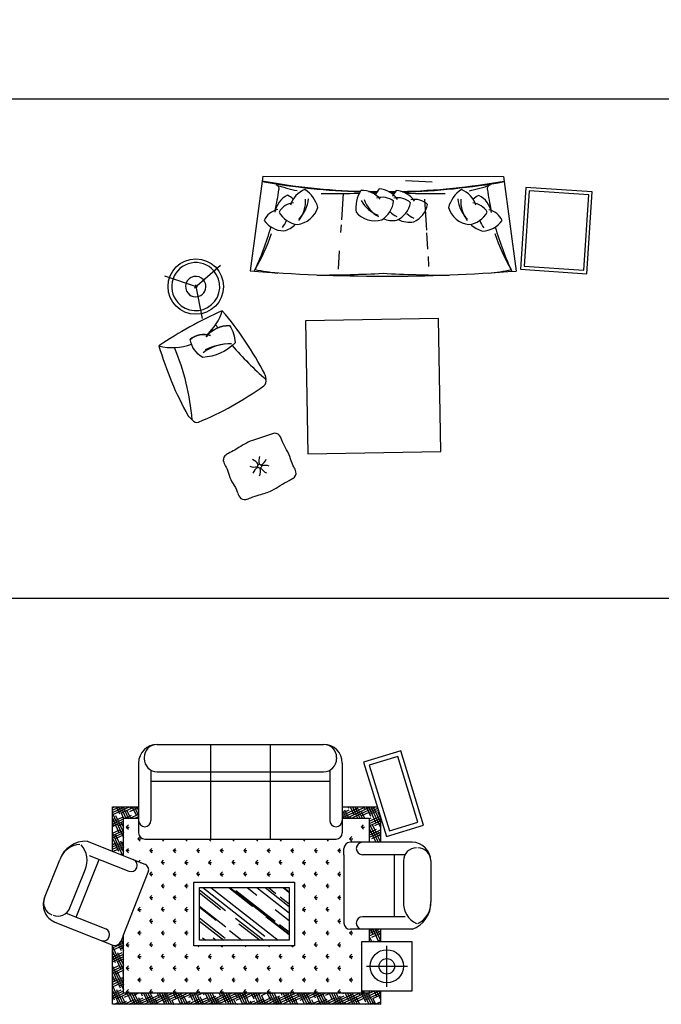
# Model space of a CAD drawing. Header units: millimetres. Extents: x -30782 to 40110, y 35885 to 73818.
# Tile 79 of 166: x 5437 to 11224, y 46208 to 55090. Entities that reach past the tile are written whole.
import ezdxf

# ---------------------------------------------------------------- set-up
doc = ezdxf.new("R2010")
doc.units = ezdxf.units.MM
doc.layers.add('www.cad-blocks.net', color=7, linetype='Continuous')

# ---------------------------------------------------------------- blocks, each defined once
blk = doc.blocks.new('A$C0782773B')
for p, q in [((1027.2, 2344.2), (2528, 2344.2)), ((1508.8, 2344.2), (1508.8, 1489.7)), ((2046.4, 2344.2), (2046.4, 1489.7)), ((909.6, 2226.6), (909.6, 2215.4)), ((2645.6, 2226.6), (2645.6, 2215.4)), ((859.2, 2176.2), (859.2, 1545.7)), ((2696, 2176.2), (2696, 1545.7)), ((971.2, 2111.9), (971.2, 1657.7)), ((1027.2, 2097.8), (2528, 2097.8)), ((2584, 2111.9), (2584, 1657.7)), ((971.2, 2013.8), (2584, 2013.8)), ((395.3, 1470.7), (915.7, 1263.8)), ((915.2, 1489.7), (2640, 1489.7)), ((3326.7, 1461.7), (2766.7, 1461.7)), ((413.6, 1342.9), (770.2, 1201.1)), ((2710.7, 1349.7), (2710.7, 1405.7)), ((2710.7, 1349.7), (2710.7, 733.3)), ((3262.5, 1349.7), (2878.7, 1349.7)), ((3164.3, 1349.7), (3164.3, 789.3)), ((11.5, 960), (148, 1303.4)), ((297.8, 785.9), (504.9, 1306.6)), ((3248.3, 1293.7), (3248.3, 924.1)), ((3494.7, 1293.7), (3494.7, 924.1)), ((240.4, 868.9), (377, 1212.4)), ((719.3, 618.3), (947, 1191)), ((206.6, 822.1), (563.2, 680.3)), ((105.5, 741.8), (625.9, 534.9)), ((3262.5, 789.3), (2878.7, 789.3)), ((3326.7, 677.3), (2766.7, 677.3)), ((719.3, 618.3), (698.6, 566.2)), ((2873.3, 567.7), (3323.3, 567.7)), ((2873.3, 117.7), (2873.3, 567.7)), ((3323.3, 567.7), (3323.3, 117.7)), ((3098.3, 156.5), (3098.3, 526.4)), ((2914.5, 342.7), (3284.1, 342.7)), ((3323.3, 117.7), (2873.3, 117.7))]:
    blk.add_line(p, q)
at = {"linetype": 'Continuous'}
for p, q in [((3223.5, 2286.1), (2888.9, 2183.3)), ((3197, 2236.1), (2938.9, 2156.8)), ((3379.1, 1643.5), (3197, 2236.1)), ((3429.1, 1617), (3223.5, 2286.1)), ((2888.9, 2183.3), (3094.6, 1514.2)), ((2938.9, 2156.8), (3121.1, 1564.2)), ((622.9, 1770.7), (643.4, 1780.2)), ((622.9, 1750), (687.8, 1780.2)), ((622.9, 1729.3), (732.1, 1780.2)), ((622.9, 1380.2), (622.9, 1780.2)), ((622.9, 1780.2), (859.2, 1780.2)), ((627.3, 1710.7), (776.5, 1780.2)), ((636.3, 1780.2), (637.5, 1777.5)), ((657, 1780.2), (686.2, 1717.5)), ((677.6, 1780.2), (724.3, 1680.2)), ((698.3, 1780.2), (745, 1680.2)), ((703.2, 1725.4), (820.8, 1780.2)), ((719, 1780.2), (765.7, 1680.2)), ((779.1, 1740.1), (859.2, 1777.4)), ((781.1, 1780.2), (788.2, 1765)), ((801.8, 1780.2), (836.9, 1705)), ((822.5, 1780.2), (859.2, 1701.5)), ((843.2, 1780.2), (859.2, 1745.8)), ((2696, 1682.3), (2906.1, 1780.2)), ((2696, 1780.2), (3012.8, 1780.2)), ((2736, 1680.2), (2950.4, 1780.2)), ((2746.5, 1780.2), (2751.2, 1770.1)), ((2767.2, 1780.2), (2799.9, 1710.1)), ((2787.9, 1780.2), (2834.5, 1680.2)), ((2790.8, 1685.1), (2994.8, 1780.2)), ((2808.5, 1780.2), (2855.2, 1680.2)), ((2829.2, 1780.2), (2875.9, 1680.2)), ((2891.3, 1780.2), (2901.9, 1757.6)), ((2912, 1780.2), (2950.5, 1697.6)), ((2932.7, 1780.2), (2999.2, 1637.5)), ((2953.4, 1780.2), (3039.7, 1595.1)), ((2974, 1780.2), (3039.7, 1639.5)), ((622.9, 1720.3), (722.9, 1505.8)), ((622.9, 1646.6), (719.1, 1691.4)), ((652.2, 1701.6), (722.9, 1550.2)), ((739.5, 1680.2), (795, 1706.1)), ((754.2, 1749.2), (786.3, 1680.2)), ((783.9, 1680.2), (859.2, 1715.4)), ((802.9, 1689.1), (807, 1680.2)), ((828.2, 1680.2), (859.2, 1694.7)), ((855, 1754.8), (859.2, 1756.8)), ((2696, 1703), (2835, 1767.8)), ((2696, 1755.4), (2731, 1680.2)), ((2696, 1723.7), (2759.1, 1753.1)), ((2696, 1711), (2710.4, 1680.2)), ((2717.2, 1754.3), (2751.7, 1680.2)), ((2765.9, 1694.2), (2772.4, 1680.2)), ((2866.7, 1699.8), (3016.1, 1769.5)), ((2867.9, 1741.8), (2896.6, 1680.2)), ((2939.7, 1651.1), (3034.4, 1695.3)), ((2942.6, 1714.5), (3021.7, 1751.4)), ((3018.5, 1729.2), (3027.2, 1733.3)), ((3018.5, 1729.2), (3039.7, 1683.9)), ((3039.7, 1692.8), (3039.7, 1461.7)), ((622.9, 1667.2), (643.2, 1676.7)), ((622.9, 1675.9), (681.6, 1549.8)), ((622.9, 1625.9), (722.9, 1672.5)), ((622.9, 1605.2), (722.9, 1651.8)), ((622.9, 1631.5), (633, 1609.9)), ((674.9, 1608.7), (722.9, 1631.1)), ((700.9, 1641.6), (722.9, 1594.5)), ((722.9, 1340.4), (722.9, 1680.2)), ((722.9, 1680.2), (859.2, 1680.2)), ((747.4, 1598.5), (767.3, 1618.4)), ((2696, 1680.2), (2939.7, 1680.2)), ((2868.8, 1598.5), (2888.7, 1618.4)), ((2916.6, 1681.7), (2917.2, 1680.2)), ((2939.7, 1671.8), (2958.5, 1680.6)), ((2939.7, 1680.2), (2939.7, 1461.7)), ((2939.7, 1630.4), (3039.7, 1677.1)), ((2939.7, 1609.7), (3039.7, 1656.4)), ((2939.7, 1632.1), (3019.1, 1461.7)), ((2965.3, 1621.7), (3039.7, 1462)), ((2990.2, 1612.6), (3039.7, 1635.7)), ((3094.6, 1514.2), (3429.1, 1617)), ((3121.1, 1564.2), (3379.1, 1643.5)), ((622.9, 1543.1), (690.7, 1574.7)), ((622.9, 1522.4), (722.9, 1569.1)), ((622.9, 1501.7), (722.9, 1548.4)), ((622.9, 1542.8), (715.9, 1343.2)), ((646.5, 1492.1), (722.9, 1527.7)), ((647.7, 1534), (722.9, 1372.7)), ((747.4, 1598.5), (775.6, 1598.5)), ((747.4, 1598.5), (767.3, 1578.6)), ((853.5, 1492.5), (871.6, 1510.6)), ((2762.7, 1492.5), (2782.6, 1512.3)), ((2868.8, 1598.5), (2896.9, 1598.5)), ((2868.8, 1598.5), (2888.7, 1578.6)), ((2939.7, 1587.7), (2994.7, 1469.9)), ((2939.7, 1547.7), (3006, 1578.6)), ((2939.7, 1527), (3039.7, 1573.6)), ((2939.7, 1506.3), (3039.7, 1552.9)), ((2939.7, 1543.4), (2946, 1529.9)), ((2961.8, 1495.9), (3039.7, 1532.2)), ((3013.9, 1561.6), (3039.7, 1506.4)), ((3037.7, 1510.6), (3039.7, 1511.5)), ((622.9, 1498.4), (677.1, 1382.2)), ((622.9, 1419), (722.9, 1465.6)), ((622.9, 1439.7), (662.4, 1458.1)), ((622.9, 1454.1), (628.4, 1442.2)), ((622.9, 1398.3), (722.9, 1444.9)), ((625.9, 1379), (722.9, 1424.2)), ((696.4, 1473.9), (722.9, 1417.1)), ((722.4, 1506.8), (722.9, 1507)), ((853.5, 1492.5), (881.6, 1492.5)), ((853.5, 1492.5), (873.4, 1472.6)), ((1068.4, 1489.7), (1085.5, 1472.6)), ((1280.5, 1489.7), (1297.7, 1472.6)), ((1492.7, 1489.7), (1509.8, 1472.6)), ((1704.8, 1489.7), (1721.9, 1472.6)), ((1916.9, 1489.7), (1934.1, 1472.6)), ((2129.1, 1489.7), (2146.2, 1472.6)), ((2341.2, 1489.7), (2358.3, 1472.6)), ((2553.3, 1489.7), (2570.5, 1472.6)), ((2762.7, 1492.5), (2790.8, 1492.5)), ((2762.7, 1492.5), (2782.6, 1472.6)), ((2977.2, 1461.7), (2977.7, 1461.9)), ((3021.6, 1461.7), (3039.7, 1470.2)), ((694.1, 1390.1), (722.9, 1403.5)), ((697.7, 1350.4), (709.9, 1356.1)), ((721.7, 1340.9), (722.9, 1341.5)), ((747.4, 1386.4), (767.3, 1406.3)), ((747.4, 1386.4), (775.6, 1386.4)), ((747.4, 1386.4), (767.3, 1366.5)), ((959.6, 1386.4), (979.5, 1406.3)), ((959.6, 1386.4), (987.7, 1386.4)), ((959.6, 1386.4), (979.5, 1366.5)), ((1171.7, 1386.4), (1191.6, 1406.3)), ((1171.7, 1386.4), (1199.8, 1386.4)), ((1171.7, 1386.4), (1191.6, 1366.5)), ((1383.8, 1386.4), (1403.7, 1406.3)), ((1383.8, 1386.4), (1412, 1386.4)), ((1383.8, 1386.4), (1403.7, 1366.5)), ((1596, 1386.4), (1615.9, 1406.3)), ((1596, 1386.4), (1624.1, 1386.4)), ((1596, 1386.4), (1615.9, 1366.5)), ((1808.1, 1386.4), (1828, 1406.3)), ((1808.1, 1386.4), (1836.2, 1386.4)), ((1808.1, 1386.4), (1828, 1366.5)), ((2020.2, 1386.4), (2040.1, 1406.3)), ((2020.2, 1386.4), (2048.4, 1386.4)), ((2020.2, 1386.4), (2040.1, 1366.5)), ((2232.4, 1386.4), (2252.3, 1406.3)), ((2232.4, 1386.4), (2260.5, 1386.4)), ((2232.4, 1386.4), (2252.3, 1366.5)), ((2444.5, 1386.4), (2464.4, 1406.3)), ((2444.5, 1386.4), (2472.6, 1386.4)), ((2444.5, 1386.4), (2464.4, 1366.5)), ((2656.6, 1386.4), (2676.5, 1406.3)), ((2656.6, 1386.4), (2684.8, 1386.4)), ((2656.6, 1386.4), (2676.5, 1366.5)), ((859.4, 1286.2), (873.4, 1300.2)), ((874.1, 1280.3), (881.6, 1280.3)), ((1065.6, 1280.3), (1085.5, 1300.2)), ((1065.6, 1280.3), (1093.8, 1280.3)), ((1065.6, 1280.3), (1085.5, 1260.4)), ((1277.8, 1280.3), (1297.7, 1300.2)), ((1277.8, 1280.3), (1305.9, 1280.3)), ((1277.8, 1280.3), (1297.7, 1260.4)), ((1489.9, 1280.3), (1509.8, 1300.2)), ((1489.9, 1280.3), (1518, 1280.3)), ((1489.9, 1280.3), (1509.8, 1260.4)), ((1702, 1280.3), (1721.9, 1300.2)), ((1702, 1280.3), (1730.2, 1280.3)), ((1702, 1280.3), (1721.9, 1260.4)), ((1914.2, 1280.3), (1934.1, 1300.2)), ((1914.2, 1280.3), (1942.3, 1280.3)), ((1914.2, 1280.3), (1934.1, 1260.4)), ((2126.3, 1280.3), (2146.2, 1300.2)), ((2126.3, 1280.3), (2154.4, 1280.3)), ((2126.3, 1280.3), (2146.2, 1260.4)), ((2338.4, 1280.3), (2358.3, 1300.2)), ((2338.4, 1280.3), (2366.6, 1280.3)), ((2338.4, 1280.3), (2358.3, 1260.4)), ((2550.6, 1280.3), (2570.5, 1300.2)), ((2550.6, 1280.3), (2578.7, 1280.3)), ((2550.6, 1280.3), (2570.5, 1260.4)), ((959.6, 1174.3), (979.5, 1194.1)), ((959.6, 1174.3), (987.7, 1174.3)), ((959.6, 1174.3), (979.5, 1154.4)), ((1171.7, 1174.3), (1191.6, 1194.1)), ((1171.7, 1174.3), (1199.8, 1174.3)), ((1171.7, 1174.3), (1191.6, 1154.4)), ((1383.8, 1174.3), (1403.7, 1194.1)), ((1383.8, 1174.3), (1412, 1174.3)), ((1383.8, 1174.3), (1403.7, 1154.4)), ((1596, 1174.3), (1615.9, 1194.1)), ((1596, 1174.3), (1624.1, 1174.3)), ((1596, 1174.3), (1615.9, 1154.4)), ((1808.1, 1174.3), (1828, 1194.1)), ((1808.1, 1174.3), (1836.2, 1174.3)), ((1808.1, 1174.3), (1828, 1154.4)), ((2020.2, 1174.3), (2040.1, 1194.1)), ((2020.2, 1174.3), (2048.4, 1174.3)), ((2020.2, 1174.3), (2040.1, 1154.4)), ((2232.4, 1174.3), (2252.3, 1194.1)), ((2232.4, 1174.3), (2260.5, 1174.3)), ((2232.4, 1174.3), (2252.3, 1154.4)), ((2444.5, 1174.3), (2464.4, 1194.1)), ((2444.5, 1174.3), (2472.6, 1174.3)), ((2444.5, 1174.3), (2464.4, 1154.4)), ((2656.6, 1174.3), (2676.5, 1194.1)), ((2656.6, 1174.3), (2684.8, 1174.3)), ((2656.6, 1174.3), (2676.5, 1154.4)), ((1065.6, 1068.2), (1085.5, 1088.1)), ((1065.6, 1068.2), (1093.8, 1068.2)), ((1065.6, 1068.2), (1085.5, 1048.3)), ((1277.8, 1068.2), (1297.7, 1088.1)), ((1277.8, 1068.2), (1305.9, 1068.2)), ((1277.8, 1068.2), (1297.7, 1048.3)), ((1358.2, 528.2), (1358.2, 1102.6)), ((1358.2, 1102.6), (2266.7, 1102.6)), ((2266.7, 1102.6), (2266.7, 528.2)), ((2338.4, 1068.2), (2358.3, 1088.1)), ((2338.4, 1068.2), (2366.6, 1068.2)), ((2338.4, 1068.2), (2358.3, 1048.3)), ((2550.6, 1068.2), (2570.5, 1088.1)), ((2550.6, 1068.2), (2578.7, 1068.2)), ((2550.6, 1068.2), (2570.5, 1048.3)), ((959.6, 962.1), (979.5, 982)), ((1171.7, 962.1), (1191.6, 982)), ((1408.2, 578.2), (1408.2, 1052.6)), ((1408.2, 1052.6), (2216.7, 1052.6)), ((1408.2, 1031.9), (1644.7, 847.1)), ((1408.2, 1005.3), (1598.7, 856.4)), ((1437.7, 1052.6), (1999.3, 613.9)), ((1510.8, 1052.6), (2118.1, 578.2)), ((1674, 1052.6), (1887.9, 885.5)), ((1681.3, 1052.6), (2216.7, 634.3)), ((1738, 1027.4), (2092.6, 750.4)), ((1837.3, 1052.6), (1926.1, 983.2)), ((1925, 1052.6), (2216.7, 824.7)), ((2000.5, 1052.6), (2216.7, 883.7)), ((2029.7, 1052.6), (2097.2, 999.9)), ((2163.7, 1052.6), (2215.4, 1012.3)), ((2168.6, 1052.6), (2216.7, 1015)), ((2216.7, 1052.6), (2216.7, 578.2)), ((2444.5, 962.1), (2464.4, 982)), ((2656.6, 962.1), (2676.5, 982)), ((959.6, 962.1), (987.7, 962.1)), ((959.6, 962.1), (979.5, 942.2)), ((1171.7, 962.1), (1199.8, 962.1)), ((1171.7, 962.1), (1191.6, 942.2)), ((2136.2, 969.5), (2216.7, 906.5)), ((2444.5, 962.1), (2472.6, 962.1)), ((2444.5, 962.1), (2464.4, 942.2)), ((2656.6, 962.1), (2684.8, 962.1)), ((2656.6, 962.1), (2676.5, 942.2)), ((853.5, 856.1), (873.4, 876)), ((853.5, 856.1), (881.6, 856.1)), ((853.5, 856.1), (873.4, 836.2)), ((1065.6, 856.1), (1085.5, 876)), ((1065.6, 856.1), (1093.8, 856.1)), ((1065.6, 856.1), (1085.5, 836.2)), ((1277.8, 856.1), (1297.7, 876)), ((1277.8, 856.1), (1305.9, 856.1)), ((1277.8, 856.1), (1297.7, 836.2)), ((1408.2, 885.3), (1646.9, 698.8)), ((1408.2, 877.7), (1560.4, 758.8)), ((2091.6, 853.9), (2216.7, 756.2)), ((2338.4, 856.1), (2358.3, 876)), ((2338.4, 856.1), (2366.6, 856.1)), ((2338.4, 856.1), (2358.3, 836.2)), ((2550.6, 856.1), (2570.5, 876)), ((2550.6, 856.1), (2578.7, 856.1)), ((2550.6, 856.1), (2570.5, 836.2)), ((764.8, 732.7), (767.3, 730.1)), ((771.7, 750), (775.6, 750)), ((959.6, 750), (979.5, 769.9)), ((959.6, 750), (987.7, 750)), ((959.6, 750), (979.5, 730.1)), ((1171.7, 750), (1191.6, 769.9)), ((1171.7, 750), (1199.8, 750)), ((1171.7, 750), (1191.6, 730.1)), ((1408.2, 778.7), (1640.1, 597.6)), ((1408.2, 750.2), (1628.4, 578.2)), ((1733.4, 777.9), (1989, 578.2)), ((1764.2, 727.1), (1954.8, 578.2)), ((2006.1, 793.2), (2216.7, 628.6)), ((2131.6, 719.9), (2216.7, 653.4)), ((2444.5, 750), (2464.4, 769.9)), ((2444.5, 750), (2472.6, 750)), ((2444.5, 750), (2464.4, 730.1)), ((2656.6, 750), (2676.5, 769.9)), ((2656.6, 750), (2684.8, 750)), ((2656.6, 750), (2676.5, 730.1)), ((722.9, 100), (722.9, 627.2)), ((853.5, 643.9), (873.4, 663.8)), ((853.5, 643.9), (881.6, 643.9)), ((853.5, 643.9), (873.4, 624)), ((1065.6, 643.9), (1085.5, 663.8)), ((1065.6, 643.9), (1093.8, 643.9)), ((1065.6, 643.9), (1085.5, 624)), ((1277.8, 643.9), (1297.7, 663.8)), ((1277.8, 643.9), (1305.9, 643.9)), ((1277.8, 643.9), (1297.7, 624)), ((1678.6, 666.4), (1791.6, 578.2)), ((2338.4, 643.9), (2358.3, 663.8)), ((2338.4, 643.9), (2366.6, 643.9)), ((2338.4, 643.9), (2358.3, 624)), ((2550.6, 643.9), (2570.5, 663.8)), ((2550.6, 643.9), (2578.7, 643.9)), ((2550.6, 643.9), (2570.5, 624)), ((2762.7, 643.9), (2782.6, 663.8)), ((2762.7, 643.9), (2790.8, 643.9)), ((2762.7, 643.9), (2782.6, 624)), ((2939.7, 658.1), (2981, 677.3)), ((2939.7, 637.4), (3025.4, 677.3)), ((2939.7, 677.3), (2939.7, 567.7)), ((2939.7, 616.7), (3039.7, 663.3)), ((2950.4, 677.3), (2971.8, 631.6)), ((2962.7, 606.7), (3039.7, 642.6)), ((2971.1, 677.3), (3020.4, 571.6)), ((2991.8, 677.3), (3039.7, 574.7)), ((3012.5, 677.3), (3039.7, 619.1)), ((3038.6, 621.4), (3039.7, 621.9)), ((3039.7, 677.3), (3039.7, 567.7)), ((622.9, 508.7), (722.9, 555.3)), ((622.9, 0), (622.9, 536.1)), ((622.9, 488), (722.9, 534.6)), ((622.9, 529.4), (630.9, 533.1)), ((676.8, 539.8), (702.9, 483.9)), ((691.3, 553.2), (722.9, 485.4)), ((697.8, 564.3), (722.9, 576)), ((701.9, 574.6), (722.9, 529.8)), ((722.1, 575.7), (722.9, 574.1)), ((747.4, 537.9), (767.3, 557.8)), ((747.4, 537.9), (775.6, 537.9)), ((747.4, 537.9), (767.3, 518)), ((959.6, 537.9), (979.5, 557.8)), ((959.6, 537.9), (987.7, 537.9)), ((959.6, 537.9), (979.5, 518)), ((1171.7, 537.9), (1191.6, 557.8)), ((1171.7, 537.9), (1199.8, 537.9)), ((1171.7, 537.9), (1191.6, 518)), ((2216.7, 578.2), (1408.2, 578.2)), ((1436.7, 600.4), (1465.1, 578.2)), ((1530.9, 599.1), (1557.7, 578.2)), ((2444.5, 537.9), (2464.4, 557.8)), ((2444.5, 537.9), (2472.6, 537.9)), ((2444.5, 537.9), (2464.4, 518)), ((2656.6, 537.9), (2676.5, 557.8)), ((2656.6, 537.9), (2684.8, 537.9)), ((2656.6, 537.9), (2676.5, 518)), ((2868.8, 537.9), (2873.3, 542.4)), ((2868.8, 537.9), (2873.3, 537.9)), ((2868.8, 537.9), (2873.3, 533.3)), ((2939.7, 611.7), (2960.2, 567.7)), ((2967.7, 567.7), (2978.5, 572.7)), ((3012, 567.7), (3039.7, 580.6)), ((622.9, 522.4), (722.9, 307.9)), ((622.9, 478), (698.3, 316.3)), ((622.9, 425.9), (710.8, 466.9)), ((622.9, 446.6), (634.9, 452.2)), ((622.9, 405.3), (722.9, 451.9)), ((668.9, 468.1), (722.9, 352.3)), ((694.9, 500.9), (722.9, 513.9)), ((853.5, 431.8), (873.4, 451.7)), ((1065.6, 431.8), (1085.5, 451.7)), ((1277.8, 431.8), (1297.7, 451.7)), ((2266.7, 528.2), (1358.2, 528.2)), ((1393.5, 528.2), (1403.7, 518)), ((1489.9, 431.8), (1509.8, 451.7)), ((1605.7, 528.2), (1615.9, 518)), ((1702, 431.8), (1721.9, 451.7)), ((1817.8, 528.2), (1828, 518)), ((1914.2, 431.8), (1934.1, 451.7)), ((2029.9, 528.2), (2040.1, 518)), ((2126.3, 431.8), (2146.2, 451.7)), ((2242.1, 528.2), (2252.3, 518)), ((2338.4, 431.8), (2358.3, 451.7)), ((2550.6, 431.8), (2570.5, 451.7)), ((2762.7, 431.8), (2782.6, 451.7)), ((622.9, 433.6), (649.6, 376.3)), ((622.9, 384.6), (722.9, 431.2)), ((666.6, 384.3), (722.9, 410.5)), ((717.6, 408), (722.9, 396.7)), ((853.5, 431.8), (881.6, 431.8)), ((853.5, 431.8), (873.4, 411.9)), ((1065.6, 431.8), (1093.8, 431.8)), ((1065.6, 431.8), (1085.5, 411.9)), ((1277.8, 431.8), (1305.9, 431.8)), ((1277.8, 431.8), (1297.7, 411.9)), ((1489.9, 431.8), (1518, 431.8)), ((1489.9, 431.8), (1509.8, 411.9)), ((1702, 431.8), (1730.2, 431.8)), ((1702, 431.8), (1721.9, 411.9)), ((1914.2, 431.8), (1942.3, 431.8)), ((1914.2, 431.8), (1934.1, 411.9)), ((2126.3, 431.8), (2154.4, 431.8)), ((2126.3, 431.8), (2146.2, 411.9)), ((2338.4, 431.8), (2366.6, 431.8)), ((2338.4, 431.8), (2358.3, 411.9)), ((2550.6, 431.8), (2578.7, 431.8)), ((2550.6, 431.8), (2570.5, 411.9)), ((2762.7, 431.8), (2790.8, 431.8)), ((2762.7, 431.8), (2782.6, 411.9)), ((622.9, 322.5), (682.4, 350.3)), ((622.9, 301.8), (722.9, 348.4)), ((622.9, 344.9), (722.9, 130.5)), ((622.9, 281.1), (722.9, 327.8)), ((622.9, 300.5), (693.7, 148.6)), ((638.2, 267.6), (722.9, 307.1)), ((664.3, 300.4), (722.9, 174.8)), ((714.1, 282.3), (722.9, 286.4)), ((747.4, 325.7), (767.3, 345.6)), ((747.4, 325.7), (775.6, 325.7)), ((747.4, 325.7), (767.3, 305.8)), ((959.6, 325.7), (979.5, 345.6)), ((959.6, 325.7), (987.7, 325.7)), ((959.6, 325.7), (979.5, 305.8)), ((1171.7, 325.7), (1191.6, 345.6)), ((1171.7, 325.7), (1199.8, 325.7)), ((1171.7, 325.7), (1191.6, 305.8)), ((1383.8, 325.7), (1403.7, 345.6)), ((1383.8, 325.7), (1412, 325.7)), ((1383.8, 325.7), (1403.7, 305.8)), ((1596, 325.7), (1615.9, 345.6)), ((1596, 325.7), (1624.1, 325.7)), ((1596, 325.7), (1615.9, 305.8)), ((1808.1, 325.7), (1828, 345.6)), ((1808.1, 325.7), (1836.2, 325.7)), ((1808.1, 325.7), (1828, 305.8)), ((2020.2, 325.7), (2040.1, 345.6)), ((2020.2, 325.7), (2048.4, 325.7)), ((2020.2, 325.7), (2040.1, 305.8)), ((2232.4, 325.7), (2252.3, 345.6)), ((2232.4, 325.7), (2260.5, 325.7)), ((2232.4, 325.7), (2252.3, 305.8)), ((2444.5, 325.7), (2464.4, 345.6)), ((2444.5, 325.7), (2472.6, 325.7)), ((2444.5, 325.7), (2464.4, 305.8)), ((2656.6, 325.7), (2676.5, 345.6)), ((2656.6, 325.7), (2684.8, 325.7)), ((2656.6, 325.7), (2676.5, 305.8)), ((2868.8, 325.7), (2873.3, 330.3)), ((2868.8, 325.7), (2873.3, 325.7)), ((2868.8, 325.7), (2873.3, 321.2)), ((622.9, 256.2), (645, 208.7)), ((622.9, 198.4), (722.9, 245)), ((622.9, 219.1), (654.1, 233.6)), ((622.9, 177.7), (722.9, 224.3)), ((622.9, 157), (722.9, 203.6)), ((685.8, 165.6), (722.9, 182.9)), ((713, 240.4), (722.9, 219.2)), ((853.5, 219.7), (873.4, 239.6)), ((853.5, 219.7), (881.6, 219.7)), ((853.5, 219.7), (873.4, 199.8)), ((1065.6, 219.7), (1085.5, 239.6)), ((1065.6, 219.7), (1093.8, 219.7)), ((1065.6, 219.7), (1085.5, 199.8)), ((1277.8, 219.7), (1297.7, 239.6)), ((1277.8, 219.7), (1305.9, 219.7)), ((1277.8, 219.7), (1297.7, 199.8)), ((1489.9, 219.7), (1509.8, 239.6)), ((1489.9, 219.7), (1518, 219.7)), ((1489.9, 219.7), (1509.8, 199.8)), ((1702, 219.7), (1721.9, 239.6)), ((1702, 219.7), (1730.2, 219.7)), ((1702, 219.7), (1721.9, 199.8)), ((1914.2, 219.7), (1934.1, 239.6)), ((1914.2, 219.7), (1942.3, 219.7)), ((1914.2, 219.7), (1934.1, 199.8)), ((2126.3, 219.7), (2146.2, 239.6)), ((2126.3, 219.7), (2154.4, 219.7)), ((2126.3, 219.7), (2146.2, 199.8)), ((2338.4, 219.7), (2358.3, 239.6)), ((2338.4, 219.7), (2366.6, 219.7)), ((2338.4, 219.7), (2358.3, 199.8)), ((2550.6, 219.7), (2570.5, 239.6)), ((2550.6, 219.7), (2578.7, 219.7)), ((2550.6, 219.7), (2570.5, 199.8)), ((2762.7, 219.7), (2782.6, 239.6)), ((2762.7, 219.7), (2790.8, 219.7)), ((2762.7, 219.7), (2782.6, 199.8)), ((622.9, 167.4), (700.9, 0)), ((622.9, 94.9), (701.6, 131.7)), ((622.9, 123.1), (680.3, 0)), ((622.9, 74.2), (722.9, 120.9)), ((622.9, 115.6), (625.7, 116.9)), ((622.9, 53.5), (722.9, 100.2)), ((657.4, 49), (766.8, 100)), ((659.7, 132.8), (721.6, 0)), ((2939.7, 100), (722.9, 100)), ((733.3, 63.7), (811.2, 100)), ((737.1, 100), (742.4, 88.6)), ((747.4, 113.6), (767.3, 133.5)), ((747.4, 113.6), (775.6, 113.6)), ((747.4, 113.6), (761, 100)), ((757.8, 100), (791.1, 28.5)), ((778.4, 100), (825.1, 0)), ((799.1, 100), (845.8, 0)), ((809.2, 78.4), (855.6, 100)), ((819.8, 100), (866.5, 0)), ((881.9, 100), (893, 76.1)), ((885.1, 93.1), (899.9, 100)), ((902.6, 100), (941.7, 16)), ((907.3, 0), (1121.8, 100)), ((923.3, 100), (969.9, 0)), ((943.9, 100), (990.6, 0)), ((951.7, 0), (1166.1, 100)), ((959.6, 113.6), (979.5, 133.5)), ((959.6, 113.6), (987.7, 113.6)), ((959.6, 113.6), (973.2, 100)), ((964.6, 100), (1011.3, 0)), ((1008.6, 5.8), (1210.5, 100)), ((1026.7, 100), (1043.7, 63.6)), ((1047.4, 100), (1092.4, 3.5)), ((1068.1, 100), (1114.7, 0)), ((1084.4, 20.5), (1254.9, 100)), ((1088.8, 100), (1135.4, 0)), ((1111.7, 95.3), (1156.1, 0)), ((1160.3, 35.2), (1299.2, 100)), ((1171.5, 100), (1194.3, 51.1)), ((1171.7, 113.6), (1191.6, 133.5)), ((1171.7, 113.6), (1199.8, 113.6)), ((1171.7, 113.6), (1185.3, 100)), ((1192.2, 100), (1238.8, 0)), ((1212.9, 100), (1259.5, 0)), ((1233.6, 100), (1280.2, 0)), ((1236.2, 49.9), (1343.6, 100)), ((1295.7, 100), (1296.3, 98.6)), ((1312.1, 64.6), (1388, 100)), ((1316.3, 100), (1345, 38.6)), ((1337, 100), (1383.7, 0)), ((1357.7, 100), (1404.3, 0)), ((1378.4, 100), (1425, 0)), ((1383.8, 113.6), (1403.7, 133.5)), ((1383.8, 113.6), (1412, 113.6)), ((1383.8, 113.6), (1397.4, 100)), ((1388, 79.3), (1432.3, 100)), ((1439.7, 0), (1631.6, 89.5)), ((1440.5, 100), (1446.9, 86.1)), ((1461.2, 100), (1495.6, 26.1)), ((1463.9, 94), (1476.7, 100)), ((1481.8, 100), (1528.5, 0)), ((1484.1, 0), (1698.5, 100)), ((1502.5, 100), (1549.2, 0)), ((1523.2, 100), (1569.9, 0)), ((1528.5, 0), (1742.9, 100)), ((1585.3, 100), (1597.6, 73.6)), ((1587.4, 6.8), (1787.3, 100)), ((1596, 113.6), (1615.9, 133.5)), ((1596, 113.6), (1624.1, 113.6)), ((1596, 113.6), (1609.6, 100)), ((1606, 100), (1646.3, 13.6)), ((1626.7, 100), (1673.3, 0)), ((1647.4, 100), (1694, 0)), ((1663.3, 21.5), (1831.6, 100)), ((1668, 100), (1714.7, 0)), ((1730.1, 100), (1748.2, 61.1)), ((1739.2, 36.2), (1876, 100)), ((1750.8, 100), (1796.9, 1.1)), ((1771.5, 100), (1818.1, 0)), ((1792.2, 100), (1838.8, 0)), ((1808.1, 113.6), (1828, 133.5)), ((1808.1, 113.6), (1836.2, 113.6)), ((1808.1, 113.6), (1821.7, 100)), ((1815.1, 50.9), (1920.4, 100)), ((1816.2, 92.8), (1859.5, 0)), ((1874.9, 100), (1898.9, 48.6)), ((1891, 65.6), (1964.7, 100)), ((1895.6, 100), (1942.2, 0)), ((1916.3, 100), (1962.9, 0)), ((1937, 100), (1983.6, 0)), ((1966.9, 80.3), (2009.1, 100)), ((1999.1, 100), (2000.8, 96.2)), ((2016.5, 0), (2210.4, 90.4)), ((2019.7, 100), (2049.5, 36.1)), ((2020.2, 113.6), (2040.1, 133.5)), ((2020.2, 113.6), (2048.4, 113.6)), ((2020.2, 113.6), (2033.8, 100)), ((2040.4, 100), (2087.1, 0)), ((2042.8, 95), (2053.5, 100)), ((2060.8, 0), (2275.3, 100)), ((2061.1, 100), (2107.8, 0)), ((2081.8, 100), (2128.4, 0)), ((2105.2, 0), (2319.7, 100)), ((2143.9, 100), (2151.5, 83.6)), ((2164.6, 100), (2200.2, 23.6)), ((2166.2, 7.8), (2364, 100)), ((2185.2, 100), (2231.9, 0)), ((2205.9, 100), (2252.6, 0)), ((2226.6, 100), (2273.3, 0)), ((2232.4, 113.6), (2252.3, 133.5)), ((2232.4, 113.6), (2260.5, 113.6)), ((2232.4, 113.6), (2246, 100)), ((2242.1, 22.5), (2408.4, 100)), ((2288.7, 100), (2302.1, 71.1)), ((2309.4, 100), (2350.8, 11.1)), ((2318, 37.2), (2452.8, 100)), ((2330.1, 100), (2376.7, 0)), ((2350.8, 100), (2397.4, 0)), ((2371.4, 100), (2418.1, 0)), ((2393.9, 51.9), (2497.1, 100)), ((2433.5, 100), (2452.8, 58.6)), ((2444.5, 113.6), (2464.4, 133.5)), ((2444.5, 113.6), (2472.6, 113.6)), ((2444.5, 113.6), (2458.1, 100)), ((2454.2, 100), (2500.8, 0)), ((2469.8, 66.6), (2541.5, 100)), ((2474.9, 100), (2521.5, 0)), ((2495.6, 100), (2542.2, 0)), ((2520.8, 90.3), (2562.9, 0)), ((2545.7, 81.3), (2585.9, 100)), ((2578.3, 100), (2603.4, 46.1)), ((2593.2, 0), (2789.2, 91.4)), ((2599, 100), (2645.6, 0)), ((2619.7, 100), (2666.3, 0)), ((2621.6, 96), (2630.2, 100)), ((2637.6, 0), (2852.1, 100)), ((2640.4, 100), (2687, 0)), ((2656.6, 113.6), (2676.5, 133.5)), ((2656.6, 113.6), (2684.8, 113.6)), ((2656.6, 113.6), (2670.2, 100)), ((2682, 0), (2896.4, 100)), ((2702.5, 100), (2705.4, 93.7)), ((2723.1, 100), (2754.1, 33.6)), ((2743.8, 100), (2790.5, 0)), ((2745, 8.7), (2978.7, 117.7)), ((2764.5, 100), (2811.2, 0)), ((2785.2, 100), (2831.8, 0)), ((2820.9, 23.4), (3023, 117.7)), ((2847.3, 100), (2856.1, 81.2)), ((2868, 100), (2904.7, 21.1)), ((2868.8, 113.6), (2873.3, 118.1)), ((2868.8, 113.6), (2896.9, 113.6)), ((2868.8, 113.6), (2882.4, 100)), ((2888.7, 100), (2935.3, 0)), ((2896.8, 38.1), (3039.7, 104.7)), ((2909.3, 100), (2956, 0)), ((2930, 100), (2976.7, 0)), ((2939.7, 117.7), (2939.7, 100)), ((2983.9, 117.7), (3006.7, 68.7)), ((3004.5, 117.7), (3039.7, 42.3)), ((3025.2, 117.7), (3039.7, 86.7)), ((3039.7, 117.7), (3039.7, 0)), ((622.9, 78.7), (640.4, 41)), ((641.1, 0), (673.3, 15)), ((685.5, 0), (749.2, 29.7)), ((708.4, 72.7), (742.3, 0)), ((729.9, 0), (825.1, 44.4)), ((757.1, 12.7), (763, 0)), ((774.2, 0), (901, 59.1)), ((818.6, 0), (976.9, 73.8)), ((859, 60.2), (887.1, 0)), ((863, 0), (1052.8, 88.5)), ((907.7, 0.2), (907.8, 0)), ((1009.7, 47.7), (1032, 0)), ((1160.3, 35.2), (1176.8, 0)), ((1173.5, 0), (1176.2, 1.2)), ((1217.9, 0), (1252.1, 15.9)), ((1262.3, 82.8), (1300.9, 0)), ((1262.3, 0), (1328, 30.7)), ((1306.6, 0), (1403.9, 45.4)), ((1311, 22.7), (1321.6, 0)), ((1351, 0), (1479.8, 60.1)), ((1395.4, 0), (1555.7, 74.8)), ((1413, 70.3), (1445.7, 0)), ((1461.6, 10.2), (1466.4, 0)), ((1563.6, 57.8), (1590.5, 0)), ((1714.3, 45.3), (1735.4, 0)), ((1750.3, 0), (1755, 2.2)), ((1794.6, 0), (1830.9, 16.9)), ((1839, 0), (1906.8, 31.6)), ((1864.9, 32.8), (1880.2, 0)), ((1883.4, 0), (1982.7, 46.3)), ((1927.7, 0), (2058.6, 61)), ((1966.9, 80.3), (2004.3, 0)), ((1972.1, 0), (2134.5, 75.7)), ((2015.6, 20.3), (2025, 0)), ((2117.5, 67.8), (2149.1, 0)), ((2166.2, 7.8), (2169.8, 0)), ((2268.2, 55.3), (2293.9, 0)), ((2327, 0), (2333.8, 3.2)), ((2371.4, 0), (2409.7, 17.9)), ((2415.8, 0), (2485.6, 32.6)), ((2418.8, 42.8), (2438.8, 0)), ((2460.1, 0), (2561.5, 47.3)), ((2504.5, 0), (2637.4, 62)), ((2548.9, 0), (2713.3, 76.7)), ((2569.5, 30.3), (2583.6, 0)), ((2671.4, 77.8), (2707.7, 0)), ((2720.1, 17.8), (2728.4, 0)), ((2822.1, 65.3), (2852.5, 0)), ((2870.8, 5.3), (2873.2, 0)), ((2903.8, 0), (2912.7, 4.1)), ((2948.2, 0), (2988.6, 18.8)), ((2972.7, 52.8), (3039.7, 84.1)), ((2972.7, 52.8), (2997.3, 0)), ((2992.5, 0), (3039.7, 22)), ((3036.9, 0), (3039.7, 1.3)), ((3039.7, 0), (622.9, 0))]:
    blk.add_line(p, q, dxfattribs=at)
for radius in [150, 70]:
    blk.add_circle((3098.3, 342.7), radius)
for centre, radius, start, end in [((1027.2, 2176.2), 168, 90, 180), ((1027.2, 2226.6), 117.6, 90, 180), ((2528, 2176.2), 168, 0, 90), ((2528, 2226.6), 117.6, 0, 90), ((1027.2, 2215.4), 117.6, 180, 270), ((2528, 2215.4), 117.6, 270, 0), ((915.2, 1657.7), 56, 180, 0), ((2640, 1657.7), 56, 180, 0), ((915.2, 1545.7), 56, 180, 270), ((2640, 1545.7), 56, 270, 0), ((384.7, 1219.9), 251, 87.58486, 160.56102), ((344, 1235.6), 207.4, 93.90694, 160.90146), ((187.9, 1297.6), 207.4, 335.733, 42.72752), ((2766.7, 1405.7), 56, 90, 180), ((2878.7, 1405.7), 56, 90, 270), ((3326.7, 1293.7), 168, 0, 90), ((3365.9, 1293.7), 117.6, 90, 180), ((3377.1, 1293.7), 117.6, 0, 90), ((790.9, 1253.1), 56, 248.31723, 68.31723), ((895, 1211.7), 56, 338.31723, 68.31723), ((167.6, 897.9), 168, 158.31723, 248.31723), ((120.8, 916.5), 117.6, 158.31723, 248.31723), ((3455.5, 914.8), 207.4, 177.41577, 244.41029), ((3243.9, 914.3), 251, 289.26763, 2.24379), ((3287.6, 914.8), 207.4, 295.58971, 2.58423), ((131.2, 912.4), 117.6, 248.31723, 338.31723), ((2766.7, 733.3), 56, 180, 270), ((2878.7, 733.3), 56, 90, 270), ((542.5, 628.3), 56, 248.31723, 68.31723), ((646.6, 586.9), 56, 248.31723, 338.31723)]:
    blk.add_arc(centre, radius, start, end)
blk = doc.blocks.new('A$C25213C04')
for p, q in [((2062.9, 2926.7, 1584), (1414.8, 2359.6, 1584)), ((2062.9, 2926.7, 1584), (3696.9, 1495.2, 1584)), ((961.2, 2560.8), (805.3, 2830.7)), ((961.2, 2589.7), (805.3, 2319.7)), ((936.2, 2575.2), (1247.8, 2575.2)), ((2506.3, 2330, 1584), (2337.8, 2162.5, 1584)), ((2306, 2130.8, 1584), (2256.1, 2081.2, 1584)), ((3178.3, 1880.8), (3005.2, 2048.2)), ((2140, 1965.9, 1584), (2022.1, 1848.6, 1584)), ((3026.2, 1810.7, 1584), (2854.2, 1588.8, 1584)), ((1492.9, 1690.8), (720.3, 772.6)), ((2411.1, 918.2), (1492.9, 1690.8)), ((2839.3, 1569.7, 1584), (2748, 1452, 1584)), ((3696.9, 1495.2, 1584), (3220.1, 778.1, 1584)), ((2708.3, 1400.8, 1584), (2652.7, 1329, 1584)), ((3782.6, 1287.5), (3259.5, 764.1)), ((3782.6, 1245.1), (3302, 764.1)), ((4207, 863.5), (3782.6, 1287.5)), ((4164.6, 863.4), (3782.6, 1245.1)), ((1638.4, 0), (2411.1, 918.2)), ((3684, 340), (4207, 863.5)), ((3684, 382.4), (4164.6, 863.4)), ((720.3, 772.6), (1638.4, 0)), ((3259.5, 764.1), (3684, 340)), ((3302, 764.1), (3684, 382.4))]:
    blk.add_line(p, q)
at = {"linetype": 'ByBlock'}
for p, q in [((133.2, 1730), (136.1, 1691.3)), ((896.4, 1561), (876.9, 1527.5))]:
    blk.add_line(p, q, dxfattribs=at)
blk.add_lwpolyline([(725.4, 2173.5, -0.232884), (949.9, 2110, -0.135002), (886.7, 1960, -0.190823), (579, 2053, -0.215879), (600.4, 2250.5, -0.243587), (763.7, 2154.9, 4.263709)], format="xyb")
blk.add_lwpolyline([(471.7, 696.5, 0.343499), (533.4, 723.1, 0.070096), (548.2, 767.4, -0.063818), (573.1, 842.6, 0.079553), (601, 927.9, -0.057815), (620, 1006.6, 0.080725), (636.8, 1067.6, 0.324043), (600, 1119.9, -0.019241), (458.8, 1178.8, 0.08432), (309.5, 1223.3, -0.023422), (183.1, 1248.1, 0.070372), (145.7, 1252.8, 0.295986), (99.7, 1217.3, 0.032258), (85.6, 1168.5, -0.067929), (59.7, 1096.9, 0.081366), (35.1, 1015.6, -0.070774), (14.7, 935.6, 0.059814), (0.2, 884.6, 0.300433), (27.5, 833.1, 0.039992), (72.2, 814.6, -0.020153), (146.6, 783.5, 0.038402), (258.9, 738.6, 0.019707), (344.4, 722.1, -0.015856), (434.7, 704.7, 0.018827), (471.7, 696.5, 1.060826)], format="xyb", dxfattribs=at)
at = {"linetype": 'ByBlock', "flags": 128}
blk.add_lwpolyline([(324.4, 992.9, -1), (314.1, 960.4, -1)], format="xyb", close=True, dxfattribs=at)
blk.add_circle((952.8, 2575.2), 250)
for centre, radius, start, end in [((6903.5, 6803.8, 1584), 6249.7, 218.71217, 226.87144), ((6904.2, 6804.5, 1584), 6245.7, 218.71727, 226.89716), ((2075, 2768.3, 1584), 34.6, 301.50274, 35.24705), ((3282.9, 3449, 1584), 1352.2, 209.25553, 217.5058), ((434.7, 4670.5, 1584), 2545.9, 306.40435, 310.64582), ((2031.3, 2594.3, 1584), 222.3, 173.77016, 227.31467), ((1881.4, 2465, 1584), 169.1, 60.105, 114.99182), ((2065.1, 2440.1, 1584), 216.9, 75.82169, 128.26017), ((2178.1, 2539.4, 1584), 222.3, 167.77016, 221.31467), ((2015.5, 2426.5, 1584), 169.1, 54.105, 108.99182), ((2195.5, 2382.5, 1584), 216.9, 69.82169, 122.26017), ((1855.7, 2548, 1584), 281.8, 8.70057, 21.3114), ((1998.6, 2511.7, 1584), 281.8, 333.44138, 15.3114), ((434.7, 4670.5, 1584), 2545.9, 293.27113, 302.90224), ((1992.8, 2687.9, 1584), 281.8, 280.85904, 322.72906), ((2043.8, 2704.5, 1584), 281.8, 271.89034, 313.76036), ((908, 3982.6, 1584), 1733.1, 288.45574, 300.30406), ((1985.6, 2631.3, 1584), 226.2, 242.35832, 273.81288), ((1838, 2737.8, 1584), 281.8, 280.85904, 296.21715), ((7977.9, 8700.6, 1584), 8396.1, 227.97171, 230.32915), ((741.7, 2652.3), 469.7, 213.69276, 250.06668), ((-111.4, -1285.9), 3706.6, 72.71917, 82.83496), ((12303.2, 12967.3, 1584), 15201.3, 224.25214, 233.30748), ((3562.2, 3959.8, 1584), 2657.3, 217.59408, 222.04352), ((2136.4, 2581, 1584), 226.2, 236.35832, 300.77749), ((-1544.1, 2941.7), 2094.4, 323.34409, 341.80428), ((589.7, 2045), 205.7, 32.28245, 87.04198), ((741.7, 2652.3), 469.7, 270.12125, 301.86137), ((2720.2, 1975.3, 1584), 281.8, 105.78772, 147.65774), ((2507.9, 2077.2, 1584), 216.9, 358.83896, 51.27744), ((773.2, 1913.9), 263.9, 47.99914, 100.43762), ((2861.9, 2113.6, 1584), 281.8, 167.33876, 209.20878), ((2874, 2061.4, 1584), 281.8, 158.37007, 200.24009), ((6904.2, 6804.5, 1584), 6245.7, 227.57114, 228.28033), ((6903.5, 6803.8, 1584), 6249.7, 227.71937, 228.25189), ((7977.9, 8700.6, 1584), 8396.1, 231.1014, 231.38928), ((2825.1, 1871.7, 1584), 281.8, 99.78772, 112.39856), ((2624.5, 1995.3, 1584), 216.9, 352.83896, 45.27744), ((591.4, 1710.1), 371.3, 44.93502, 87.20841), ((486.7, 1559.3), 554.2, 48.42215, 73.84841), ((2708.3, 2129.1, 1584), 226.2, 180.32164, 244.7408), ((2638.5, 1945.8, 1584), 169.1, 12.1073, 66.99413), ((6904.2, 6804.5, 1584), 6245.7, 229.24634, 229.78706), ((6903.5, 6803.8, 1584), 6249.7, 229.32729, 229.75243), ((8642.5, 8118.4, 1584), 8396.1, 226.21079, 226.46148), ((2651.2, 2143.3, 1584), 222.3, 259.78445, 313.32897), ((2930.1, 1759.3, 1584), 281.8, 99.78772, 112.39856), ((2740.7, 1850.9, 1584), 169.1, 6.1073, 60.99413), ((2729.6, 1882.9, 1584), 216.9, 352.83896, 45.27744), ((6904.2, 6804.5, 1584), 6245.7, 230.25133, 238.84235), ((6903.5, 6803.8, 1584), 6249.7, 230.38551, 238.84744), ((8642.5, 8118.4, 1584), 8396.1, 227.1305, 229.58791), ((10965.9, 12497.8, 1584), 13958.2, 229.19734, 231.63988), ((2829.3, 2025.9, 1584), 226.2, 207.28625, 238.7408), ((2774, 2046, 1584), 222.3, 253.78445, 307.32897), ((2996.8, 1954.6, 1584), 281.8, 184.88198, 200.24009), ((2845.8, 1738.5, 1584), 169.1, 6.1073, 60.99413), ((2934.4, 1913.5, 1584), 226.2, 201.86085, 238.7408), ((3101.8, 1842.2, 1584), 281.8, 184.88198, 200.24009), ((2879, 1933.6, 1584), 222.3, 253.78445, 307.32897), ((3344.6, 1522.6, 1584), 226.2, 156.78213, 221.2013), ((3294, 1376.8, 1584), 281.8, 82.24821, 124.11823), ((3479.2, 1447, 1584), 281.8, 143.79926, 185.66928), ((3140.1, 1555.1, 1584), 216.9, 335.29945, 27.73793), ((4054.3, 2773.3, 1584), 1352.2, 240.05382, 248.30409), ((12013.6, 11579.9, 1584), 13958.2, 225.91974, 228.36228), ((3469.4, 1394.3, 1584), 281.8, 134.83056, 176.70058), ((3348.8, 1239.9, 1584), 281.8, 76.24821, 88.85905), ((3214.3, 1433.3, 1584), 216.9, 329.29945, 21.73793), ((3538.3, 1486.3, 1584), 34.6, 62.31256, 156.05688), ((3207.4, 1382.4, 1584), 169.1, 348.56779, 43.45462), ((5639.8, 110.5, 1584), 2545.9, 146.9138, 151.15526), ((3297.9, 1558.4, 1584), 222.3, 236.24495, 289.78946), ((3414.3, 1379.6, 1584), 226.2, 183.74674, 215.2013), ((3539.3, 1247.4, 1584), 281.8, 161.34247, 176.70058), ((3263.2, 1254.5, 1584), 169.1, 342.56779, 37.45462), ((3371.6, 1420.1, 1584), 222.3, 230.24495, 283.78946), ((5639.8, 110.5, 1584), 2545.9, 154.65738, 164.28849), ((4895.6, 489.2, 1584), 1733.1, 157.25556, 169.10388), ((4523.8, 3117.3, 1584), 2657.3, 235.5161, 239.96554)]:
    blk.add_arc(centre, radius, start, end)
at = {"linetype": 'ByBlock'}
for centre, radius, start, end in [((3117.1, 1103.5), 3051.5, 155.02919, 167.89753), ((-2061.4, 2300.9), 3051.5, 346.20242, 359.10805), ((4036.7, 1939.8), 3186.6, 175.35485, 175.96835), ((4036.7, 1939.8), 3186.6, 179.66411, 187.43449), ((168.2, 1735.5), 35.5, 167.43029, 189.0652), ((186.8, 1685.6), 51, 173.5933, 247.76603), ((1112.4, 4418), 2935.8, 251.22528, 257.77104), ((1097.5, 4417.5), 2932.2, 258.05231, 264.7029), ((826.4, 1555.6), 57.8, 270.40713, 330.86615), ((867.3, 1581.3), 35.5, 325.03474, 346.66965), ((280, 872.1), 108, 80.00682, 116.3761), ((348.6, 1084.4), 108, 207.80499, 244.17428), ((214.7, 1015.9), 108, 350.00682, 26.3761), ((427, 947.3), 108, 117.80499, 154.17428), ((358.5, 1081.2), 108, 260.00682, 296.3761), ((211.5, 1006), 108, 297.80499, 334.17428), ((423.8, 937.4), 108, 170.00682, 206.3761), ((289.9, 868.9), 108, 27.80499, 64.17428)]:
    blk.add_arc(centre, radius, start, end, dxfattribs=at)
for major_axis, start_param, end_param in [((-153.2, 153.2), 3.927057, 7.06865), ((-64.8, 64.8), 3.927057, 7.06865), ((-153.2, 153.2), 0.785465, 3.927057), ((-64.8, 64.8), 0.785465, 3.927057)]:
    blk.add_ellipse((952.8, 2575.2), major_axis=major_axis, ratio=1, start_param=start_param, end_param=end_param)
blk = doc.blocks.new('format')
at = {"color": 155, "true_color": 0x546d8e}
for p, q in [((-27052.7, 54376.6), (40110.2, 54376.6)), ((-27052.7, 49872.7), (40110.2, 49872.7))]:
    blk.add_line(p, q, dxfattribs=at)

msp = doc.modelspace()

# ---------------------------------------------------------------- block references
at = {"rotation": 41.18145700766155}
msp.add_blockref('A$C25213C04', (8003.6, 50116.8), dxfattribs=at)
msp.add_blockref('A$C0782773B', (5650, 46208.4))
at = {"layer": 'www.cad-blocks.net'}
msp.add_blockref('format', (0, 0), dxfattribs=at)

doc.saveas('drawing.dxf')
